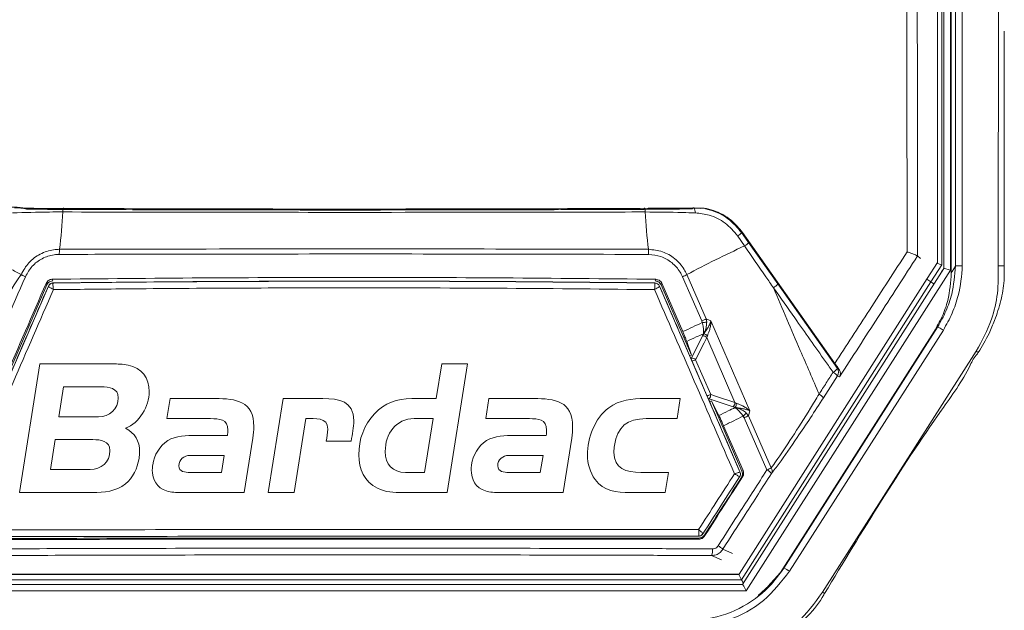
# Model space of a CAD drawing. Header units: millimetres. Extents: x 59 to 833, y 56 to 506.
# Tile 18 of 34: x 121 to 195, y 281 to 325. Entities that reach past the tile are written whole.
import ezdxf

# ---------------------------------------------------------------- set-up
doc = ezdxf.new("R2010")
doc.units = ezdxf.units.MM
doc.header["$LTSCALE"] = 2
doc.layers.add('Layer 1', color=7, linetype='Continuous')

# ---------------------------------------------------------------- blocks, each defined once
blk = doc.blocks.new('block 2')
at = {"layer": 'Layer 1', "lineweight": 0}
for points, knots in [([(0.3938, -0.3317), (0.4208, -0.3446), (0.4337, -0.3678), (0.4337, -0.3975), (0.4337, -0.4039), (0.4332, -0.4099), (0.4321, -0.4164), (0.4278, -0.4433), (0.4154, -0.4703), (0.3938, -0.4875), (0.3674, -0.5086), (0.3345, -0.5113), (0.3021, -0.5113), (0.3021, -0.5113), (0.0972, -0.5113), (0.0972, -0.5113), (0.0972, -0.5113), (0.1544, -0.1516), (0.1544, -0.1516), (0.1544, -0.1516), (0.3577, -0.1516), (0.3577, -0.1516), (0.3722, -0.1516), (0.3868, -0.1521), (0.4014, -0.1548), (0.4396, -0.1624), (0.4607, -0.1909), (0.4607, -0.2292), (0.4607, -0.2707), (0.4337, -0.3166), (0.3938, -0.3317)], [0, 0, 0, 0, 1, 1, 1, 2, 2, 2, 3, 3, 3, 4, 4, 4, 5, 5, 5, 6, 6, 6, 7, 7, 7, 8, 8, 8, 9, 9, 9, 10, 10, 10, 10]), ([(1.2944, -0.5113), (1.2944, -0.5113), (1.1699, -0.5113), (1.1699, -0.5113), (1.145, -0.5113), (1.1224, -0.5107), (1.0997, -0.4994), (1.0625, -0.4811), (1.0474, -0.446), (1.0474, -0.4056), (1.0474, -0.363), (1.0615, -0.322), (1.0911, -0.2912), (1.1208, -0.2605), (1.1537, -0.2486), (1.1957, -0.2486), (1.1957, -0.2486), (1.2637, -0.2486), (1.2637, -0.2486), (1.2637, -0.2486), (1.2793, -0.1516), (1.2793, -0.1516), (1.2793, -0.1516), (1.3516, -0.1516), (1.3516, -0.1516), (1.3516, -0.1516), (1.2944, -0.5113), (1.2944, -0.5113)], [0, 0, 0, 0, 1, 1, 1, 2, 2, 2, 3, 3, 3, 4, 4, 4, 5, 5, 5, 6, 6, 6, 7, 7, 7, 8, 8, 8, 9, 9, 9, 9]), ([(0.3264, -0.2157), (0.3264, -0.2157), (0.2207, -0.2157), (0.2207, -0.2157), (0.2207, -0.2157), (0.2072, -0.2993), (0.2072, -0.2993), (0.2072, -0.2993), (0.3183, -0.2993), (0.3183, -0.2993), (0.3496, -0.2993), (0.3739, -0.2788), (0.3739, -0.2465), (0.3739, -0.219), (0.348, -0.2157), (0.3264, -0.2157)], [0, 0, 0, 0, 1, 1, 1, 2, 2, 2, 3, 3, 3, 4, 4, 4, 5, 5, 5, 5]), ([(0.7508, -0.3592), (0.7508, -0.3592), (0.7265, -0.5113), (0.7265, -0.5113), (0.7265, -0.5113), (0.5497, -0.5113), (0.5497, -0.5113), (0.5362, -0.5113), (0.5222, -0.5107), (0.5092, -0.507), (0.4823, -0.4989), (0.4693, -0.4746), (0.4693, -0.4476), (0.4693, -0.4428), (0.4698, -0.4385), (0.4704, -0.4336), (0.4742, -0.4072), (0.4898, -0.3808), (0.5125, -0.3662), (0.5346, -0.3522), (0.5659, -0.3516), (0.5912, -0.3516), (0.5912, -0.3516), (0.6796, -0.3516), (0.6796, -0.3516), (0.6802, -0.3468), (0.6807, -0.3419), (0.6807, -0.3371), (0.6807, -0.3058), (0.657, -0.3047), (0.6322, -0.3047), (0.6322, -0.3047), (0.5103, -0.3047), (0.5103, -0.3047), (0.5103, -0.3047), (0.5189, -0.2486), (0.5189, -0.2486), (0.5189, -0.2486), (0.6451, -0.2486), (0.6451, -0.2486), (0.7039, -0.2486), (0.7535, -0.2556), (0.7535, -0.3268), (0.7535, -0.3376), (0.7524, -0.3484), (0.7508, -0.3592)], [0, 0, 0, 0, 1, 1, 1, 2, 2, 2, 3, 3, 3, 4, 4, 4, 5, 5, 5, 6, 6, 6, 7, 7, 7, 8, 8, 8, 9, 9, 9, 10, 10, 10, 11, 11, 11, 12, 12, 12, 13, 13, 13, 14, 14, 14, 15, 15, 15, 15]), ([(1.0259, -0.3673), (1.0259, -0.3673), (0.9563, -0.3673), (0.9563, -0.3673), (0.9579, -0.3565), (0.9606, -0.3452), (0.9606, -0.3344), (0.9606, -0.2993), (0.9245, -0.3047), (0.8991, -0.3047), (0.8991, -0.3047), (0.8662, -0.5113), (0.8662, -0.5113), (0.8662, -0.5113), (0.794, -0.5113), (0.794, -0.5113), (0.794, -0.5113), (0.8355, -0.2486), (0.8355, -0.2486), (0.8355, -0.2486), (0.9466, -0.2486), (0.9466, -0.2486), (0.9924, -0.2486), (1.0334, -0.2556), (1.0334, -0.3101), (1.0334, -0.3295), (1.0291, -0.3484), (1.0259, -0.3673)], [0, 0, 0, 0, 1, 1, 1, 2, 2, 2, 3, 3, 3, 4, 4, 4, 5, 5, 5, 6, 6, 6, 7, 7, 7, 8, 8, 8, 9, 9, 9, 9]), ([(1.6434, -0.3592), (1.6434, -0.3592), (1.6191, -0.5113), (1.6191, -0.5113), (1.6191, -0.5113), (1.4422, -0.5113), (1.4422, -0.5113), (1.4287, -0.5113), (1.4147, -0.5107), (1.4017, -0.507), (1.3748, -0.4989), (1.3618, -0.4746), (1.3618, -0.4476), (1.3618, -0.4428), (1.3624, -0.4385), (1.3629, -0.4336), (1.3667, -0.4072), (1.3823, -0.3808), (1.405, -0.3662), (1.4271, -0.3522), (1.4584, -0.3516), (1.4837, -0.3516), (1.4837, -0.3516), (1.5722, -0.3516), (1.5722, -0.3516), (1.5727, -0.3468), (1.5732, -0.3419), (1.5732, -0.3371), (1.5732, -0.3058), (1.5495, -0.3047), (1.5247, -0.3047), (1.5247, -0.3047), (1.4028, -0.3047), (1.4028, -0.3047), (1.4028, -0.3047), (1.4115, -0.2486), (1.4115, -0.2486), (1.4115, -0.2486), (1.5376, -0.2486), (1.5376, -0.2486), (1.5964, -0.2486), (1.646, -0.2556), (1.646, -0.3268), (1.646, -0.3376), (1.645, -0.3484), (1.6434, -0.3592)], [0, 0, 0, 0, 1, 1, 1, 2, 2, 2, 3, 3, 3, 4, 4, 4, 5, 5, 5, 6, 6, 6, 7, 7, 7, 8, 8, 8, 9, 9, 9, 10, 10, 10, 11, 11, 11, 12, 12, 12, 13, 13, 13, 14, 14, 14, 15, 15, 15, 15]), ([(1.9383, -0.3047), (1.9383, -0.3047), (1.8521, -0.3047), (1.8521, -0.3047), (1.7981, -0.3047), (1.7712, -0.3268), (1.7631, -0.3802), (1.762, -0.3862), (1.7615, -0.3926), (1.7615, -0.3986), (1.7615, -0.4449), (1.7965, -0.4552), (1.8364, -0.4552), (1.8364, -0.4552), (1.9141, -0.4552), (1.9141, -0.4552), (1.9141, -0.4552), (1.9054, -0.5113), (1.9054, -0.5113), (1.9054, -0.5113), (1.8068, -0.5113), (1.8068, -0.5113), (1.7685, -0.5113), (1.7334, -0.5086), (1.7086, -0.4751), (1.6941, -0.4552), (1.6876, -0.4309), (1.6876, -0.4061), (1.6876, -0.3587), (1.7081, -0.3036), (1.7469, -0.2745), (1.7771, -0.2519), (1.8122, -0.2486), (1.8483, -0.2486), (1.8483, -0.2486), (1.947, -0.2486), (1.947, -0.2486), (1.947, -0.2486), (1.9383, -0.3047), (1.9383, -0.3047)], [0, 0, 0, 0, 1, 1, 1, 2, 2, 2, 3, 3, 3, 4, 4, 4, 5, 5, 5, 6, 6, 6, 7, 7, 7, 8, 8, 8, 9, 9, 9, 10, 10, 10, 11, 11, 11, 12, 12, 12, 13, 13, 13, 13]), ([(1.2027, -0.3047), (1.151, -0.3047), (1.1213, -0.3473), (1.1213, -0.3964), (1.1213, -0.4325), (1.1413, -0.4552), (1.1785, -0.4552), (1.1785, -0.4552), (1.2308, -0.4552), (1.2308, -0.4552), (1.2308, -0.4552), (1.2551, -0.3047), (1.2551, -0.3047), (1.2551, -0.3047), (1.2027, -0.3047), (1.2027, -0.3047)], [0, 0, 0, 0, 1, 1, 1, 2, 2, 2, 3, 3, 3, 4, 4, 4, 5, 5, 5, 5]), ([(0.3027, -0.3635), (0.3027, -0.3635), (0.197, -0.3635), (0.197, -0.3635), (0.197, -0.3635), (0.184, -0.4471), (0.184, -0.4471), (0.184, -0.4471), (0.2951, -0.4471), (0.2951, -0.4471), (0.3264, -0.4471), (0.3507, -0.4266), (0.3507, -0.3942), (0.3507, -0.3667), (0.3242, -0.3635), (0.3027, -0.3635)], [0, 0, 0, 0, 1, 1, 1, 2, 2, 2, 3, 3, 3, 4, 4, 4, 5, 5, 5, 5]), ([(0.575, -0.4077), (0.5578, -0.4077), (0.5437, -0.4185), (0.5437, -0.4368), (0.5437, -0.4536), (0.5615, -0.4552), (0.5745, -0.4552), (0.5745, -0.4552), (0.6629, -0.4552), (0.6629, -0.4552), (0.6629, -0.4552), (0.6705, -0.4077), (0.6705, -0.4077), (0.6705, -0.4077), (0.575, -0.4077), (0.575, -0.4077)], [0, 0, 0, 0, 1, 1, 1, 2, 2, 2, 3, 3, 3, 4, 4, 4, 5, 5, 5, 5]), ([(1.4675, -0.4077), (1.4503, -0.4077), (1.4363, -0.4185), (1.4363, -0.4368), (1.4363, -0.4536), (1.4541, -0.4552), (1.467, -0.4552), (1.467, -0.4552), (1.5554, -0.4552), (1.5554, -0.4552), (1.5554, -0.4552), (1.563, -0.4077), (1.563, -0.4077), (1.563, -0.4077), (1.4675, -0.4077), (1.4675, -0.4077)], [0, 0, 0, 0, 1, 1, 1, 2, 2, 2, 3, 3, 3, 4, 4, 4, 5, 5, 5, 5])]:
    blk.add_open_spline(points, degree=3, knots=knots, dxfattribs=at)
blk = doc.blocks.new('bardac-logo-vector')
at = {"layer": 'Layer 1'}
blk.add_blockref('block 2', (0, 0), dxfattribs=at)

msp = doc.modelspace()

# ---------------------------------------------------------------- linework, layer by layer
at = {"color": 7, "linetype": 'Continuous', "lineweight": 15}
for p, q in [((190.78, 306.547), (190.78, 467.402)), ((191.091, 307.052), (191.091, 467.237)), ((191.591, 467.265), (191.591, 307.079)), ((194.292, 307.079), (194.371, 467.265)), ((190.727, 418.61), (190.727, 306.745)), ((189.738, 307.331), (189.738, 418.072)), ((190.227, 306.863), (190.227, 418.084)), ((172.048, 311.365), (171.5, 311.373)), ((175.327, 308.557), (174.813, 309.3)), ((175.098, 309.555), (175.17, 309.56)), ((175.098, 309.555), (175.616, 308.821)), ((175.17, 309.56), (182.069, 299.776)), ((175.616, 308.821), (177.805, 305.716)), ((188.255, 307.81), (188.256, 307.808)), ((188.256, 307.808), (188.477, 307.631)), ((188.982, 306.125), (189.738, 307.331)), ((189.263, 305.863), (190.069, 307.15)), ((190.054, 307.154), (189.692, 307.258)), ((171.005, 306.414), (172.451, 303.105)), ((175.177, 283.265), (190.227, 306.863)), ((190.727, 306.745), (175.451, 282.793)), ((190.227, 306.863), (190.05, 306.627)), ((190.78, 306.547), (190.839, 306.643)), ((190.839, 306.643), (191.091, 307.052)), ((123.129, 305.64), (117, 291.506)), ((123.616, 305.787), (123.612, 305.785)), ((123.616, 305.792), (123.616, 305.787)), ((168.6, 305.788), (168.6, 305.793)), ((168.604, 305.785), (168.6, 305.788)), ((171.358, 300.407), (169.087, 305.64)), ((169.133, 305.764), (170.701, 302.153)), ((172.126, 302.95), (170.677, 306.26)), ((174.915, 284.03), (188.982, 306.125)), ((175.096, 283.613), (189.263, 305.863)), ((177.805, 305.716), (182.261, 299.399)), ((188.944, 306.064), (189.263, 305.863)), ((123.254, 305.552), (117.148, 291.469)), ((123.254, 305.547), (123.254, 305.552)), ((123.254, 305.546), (123.254, 305.547)), ((168.962, 305.552), (168.962, 305.547)), ((174.977, 291.681), (168.962, 305.552)), ((172.16, 302.827), (172.126, 302.95)), ((172.451, 303.105), (172.488, 302.869)), ((172.451, 303.105), (172.794, 302.967)), ((172.794, 302.967), (175.711, 296.228)), ((172.17, 301.837), (172.269, 301.992)), ((172.269, 301.992), (172.246, 302)), ((177.999, 284.15), (189.499, 302.161)), ((178.261, 284.488), (189.761, 302.499)), ((190.187, 302.266), (178.683, 284.247)), ((189.499, 302.161), (189.549, 302.225)), ((189.549, 302.225), (189.761, 302.499)), ((170.998, 301.421), (171.358, 300.407)), ((171.34, 300.179), (172.17, 301.837)), ((172.538, 301.849), (172.493, 301.714)), ((174.594, 296.852), (172.493, 301.714)), ((181.147, 282.679), (192.649, 300.688)), ((171.358, 300.407), (171.22, 300.343)), ((171.662, 300.057), (172.791, 297.456)), ((182.261, 299.399), (182.374, 299.353)), ((182.273, 298.845), (181.221, 297.213)), ((182.428, 298.782), (182.273, 298.845)), ((174.475, 296.535), (172.672, 297.139)), ((172.709, 296.91), (172.846, 296.976)), ((175.124, 291.718), (172.846, 296.976)), ((172.846, 296.976), (173.399, 295.882)), ((174.594, 296.852), (174.697, 296.802)), ((174.62, 296.501), (174.475, 296.535)), ((174.612, 296.476), (174.62, 296.501)), ((175.445, 296.072), (175.613, 295.869)), ((175.711, 296.228), (175.613, 295.869)), ((175.292, 295.714), (175.214, 295.836)), ((176.994, 291.823), (175.292, 295.714)), ((175.613, 295.869), (177.313, 291.978)), ((173.75, 295.122), (175.204, 291.765)), ((174.977, 291.676), (174.977, 291.681)), ((174.977, 291.676), (174.977, 291.676)), ((174.946, 291.3), (174.946, 291.301)), ((175.01, 291.517), (175.01, 291.522)), ((171.873, 286.867), (171.879, 286.87)), ((117.146, 283.613), (175.096, 283.613)), ((117.328, 284.03), (174.915, 284.03)), ((117.356, 283.995), (174.886, 283.995)), ((174.915, 284.03), (174.886, 283.995)), ((175.096, 283.613), (174.886, 283.995)), ((177.071, 283.118), (177.999, 284.15)), ((177.999, 284.15), (178.049, 284.214)), ((175.451, 282.793), (116.765, 282.793)), ((175.178, 283.265), (117.039, 283.265)), ((176.338, 282.425), (177.135, 283.166))]:
    msp.add_line(p, q, dxfattribs=at)
at = {"color": 8, "linetype": 'Continuous', "lineweight": 15}
for p, q in [((190.069, 307.15), (190.069, 417.932)), ((194.746, 324.597), (194.743, 307.063)), ((173.695, 285.886), (174.43, 285.568)), ((173.585, 285.105), (172.847, 285.423))]:
    msp.add_line(p, q, dxfattribs=at)
at = {"color": 7, "linetype": 'Continuous', "lineweight": 15, "flags": 128}
for points in [[(124.411, 311.286), (124.4, 311.343), (124.388, 311.377), (124.375, 311.387), (124.362, 311.372), (124.35, 311.333), (124.339, 311.272), (124.33, 311.192), (124.323, 311.097)], [(167.806, 311.293), (167.817, 311.347), (167.829, 311.379), (167.842, 311.387), (167.854, 311.371), (167.866, 311.331), (167.877, 311.271), (167.886, 311.191), (167.893, 311.097)], [(171.418, 311.326), (171.449, 311.38), (171.482, 311.407), (171.5, 311.41)], [(123.129, 305.64), (123.105, 305.703), (123.083, 305.763)], [(123.537, 306.066), (123.561, 306.002), (123.583, 305.942)], [(168.633, 305.943), (168.656, 306.003), (168.679, 306.066)], [(169.133, 305.764), (169.111, 305.703), (169.087, 305.64)], [(172.493, 301.714), (172.29, 301.309), (171.662, 300.057)], [(172.791, 297.456), (173.135, 297.341), (174.594, 296.852)], [(175.124, 291.718), (175.163, 291.741), (175.204, 291.765)], [(175.166, 291.294), (175.125, 291.27), (175.086, 291.247)], [(171.899, 286.646), (171.899, 286.686), (171.899, 286.723)], [(172.322, 286.954), (172.322, 286.914), (172.321, 286.877)]]:
    msp.add_lwpolyline(points, dxfattribs=at)
at = {"color": 8, "linetype": 'Continuous', "lineweight": 15, "flags": 128}
for points in [[(171.5, 311.41), (171.517, 311.406), (171.551, 311.376), (171.582, 311.319), (171.608, 311.239), (171.628, 311.139), (171.641, 311.027)], [(175, 291.605), (174.993, 291.63), (174.977, 291.676)]]:
    msp.add_lwpolyline(points, dxfattribs=at)
at = {"color": 7, "linetype": 'Continuous', "lineweight": 15}
for centre, radius, start, end in [((89.384, 312.623), 34.972, 352.90622, 357.49941), ((202.832, 312.623), 34.972, 182.50059, 187.09378), ((174.259, 310.21), 1.065, 301.34181, 322.00467), ((204.955, 243.379), 71.597, 114.44515, 118.30678), ((174.817, 309.408), 0.992, 300.93681, 323.67021), ((127.142, 307.959), 3.073, 173.55304, 180.65675), ((165.074, 307.959), 3.073, 359.34401, 6.4462), ((194.347, 302.338), 4.741, 85.20547, 90.66281), ((168.109, 312.148), 6.424, 293.56568, 296.79133), ((123.621, 305.387), 0.4, 90.71467, 156.526), ((123.619, 305.387), 0.397, 91.00208, 156.43316), ((168.595, 305.388), 0.4, 23.47282, 89.28597), ((168.597, 305.388), 0.398, 23.56588, 88.99227), ((176.812, 306.534), 1.287, 301.16774, 320.53705), ((169.828, 308.221), 5.75, 293.55754, 297.1475), ((168.687, 330.964), 28.351, 277.03632, 277.70352), ((172.187, 301.514), 0.486, 43.64955, 80.22854), ((172.194, 301.416), 0.422, 45.01358, 93.28631), ((187.385, 292.232), 9.961, 57.06133, 58.09703), ((171.364, 299.758), 0.422, 45.01896, 93.2893), ((181.397, 300.041), 1.077, 300.61852, 323.38524), ((181.391, 298.106), 1.151, 39.95324, 61.19962), ((181.85, 299.113), 0.5, 327.62708, 34.82911), ((172.335, 297.446), 0.456, 317.65743, 1.2588), ((174.138, 296.842), 0.456, 317.65559, 1.26181), ((174.171, 296.775), 0.526, 328.52718, 2.90349), ((180.314, 296.436), 1.195, 40.57122, 61.1192), ((173.014, 298.228), 3.25, 312.59862, 318.4295), ((173.41, 300.028), 4.707, 293.57181, 297.9194), ((174.61, 291.517), 0.4, 327.26148, 23.40902), ((175.28, 295.747), 4.282, 293.59118, 298.34673), ((176.3, 290.586), 1.418, 43.09392, 60.71725), ((176.958, 291.747), 0.424, 332.9837, 33.0742), ((174.61, 291.517), 0.4, 327.20165, 12.72935), ((171.873, 287.267), 0.4, 269.98203, 316.14786), ((171.877, 287.266), 0.396, 270.27085, 327.16719), ((171.9, 285.808), 1.023, 337.87468, 6.42095), ((172.517, 284.701), 1.67, 45.17342, 60.35414), ((177.21, 282.16), 2.554, 54.79794, 65.70139), ((175.855, 274.363), 9.857, 56.46412, 57.52992)]:
    msp.add_arc(centre, radius, start, end, dxfattribs=at)
at = {"color": 8, "linetype": 'Continuous', "lineweight": 15}
for centre, radius, start, end in [((173.498, 295.273), 5.124, 110.99506, 114.26556), ((174.624, 292.681), 5.115, 110.99864, 114.28398)]:
    msp.add_arc(centre, radius, start, end, dxfattribs=at)
at = {"color": 7, "linetype": 'Continuous', "lineweight": 15}
for centre, major_axis, ratio, start_param, end_param in [((120.714, 310.078), (-0.195, 1.536), 0.999517, 5.504106, 5.575896), ((171.501, 310.072), (-0.194, 1.524), 0.999517, 5.538241, 5.616479), ((190.727, 306.717), (0.5, -0.146), 0.052215, 1.586029, 3.121918), ((175.451, 282.765), (-0.274, 0.5), 0.023905, 4.75596, 6.291849)]:
    msp.add_ellipse(centre, major_axis=major_axis, ratio=ratio, start_param=start_param, end_param=end_param, dxfattribs=at)
for points, knots in [([(146.075, 255.012), (140.972, 255.001), (132.273, 254.983), (122.771, 255.09), (117.577, 254.997), (114.729, 255.235), (111.595, 256.49), (108.501, 259.339), (105.975, 263.156), (103.403, 267.411), (101.122, 271.28), (98.914, 274.607), (97.122, 277.604), (95.726, 280.843), (94.995, 284.321), (94.687, 287.887), (94.465, 305.403), (94.664, 336.841), (94.684, 395.435), (94.706, 438.895), (94.72, 467.241)], [0, 0, 0, 0, 0.061132, 0.104201, 0.113809, 0.123362, 0.138294, 0.153202, 0.173045, 0.192953, 0.212862, 0.226844, 0.240817, 0.254683, 0.268905, 0.283218, 0.297533, 0.478788, 0.660045, 1, 1, 1, 1]), ([(197.496, 467.241), (197.497, 453.39), (197.498, 424.617), (197.544, 380.914), (197.548, 336.133), (197.759, 305.093), (197.526, 287.796), (197.213, 284.273), (196.485, 280.836), (195.107, 277.634), (193.339, 274.669), (191.151, 271.363), (188.872, 267.514), (186.293, 263.267), (183.793, 259.44), (180.734, 256.556), (177.651, 255.28), (174.883, 255.009), (169.621, 255.08), (160.018, 254.99), (151.177, 255.004), (146.075, 255.012)], [0, 0, 0, 0, 0.166079, 0.344991, 0.523901, 0.70281, 0.716952, 0.731094, 0.745147, 0.758851, 0.772659, 0.786476, 0.806359, 0.82624, 0.846067, 0.86097, 0.875896, 0.884989, 0.894134, 0.938897, 1, 1, 1, 1]), ([(199.12, 467.268), (199.137, 447.913), (199.17, 410.666), (199.364, 355.44), (198.853, 317.735), (199.279, 296.104), (199.598, 290.564), (199.768, 285.027), (199.536, 279.518), (198.842, 274.754), (197.518, 270.85), (195.001, 266.594), (191.64, 261.083), (188.645, 256.677), (187.148, 254.475)], [0, 0, 0, 0, 0.269126, 0.517925, 0.766723, 0.792322, 0.818054, 0.843705, 0.869143, 0.894495, 0.910229, 0.926005, 0.963024, 1, 1, 1, 1]), ([(187.474, 308.107), (187.468, 315.214), (187.449, 336.696), (187.443, 372.546), (187.47, 401.269), (187.483, 415.63)], [0, 0, 0, 0, 0.1982192, 0.5991106, 1, 1, 1, 1]), ([(188.264, 415.583), (188.251, 401.228), (188.224, 372.516), (188.229, 336.582), (188.248, 315.012), (188.255, 307.81)], [0, 0, 0, 0, 0.399811, 0.799621, 1, 1, 1, 1]), ([(117.046, 309.56), (117.378, 309.944), (118.041, 310.713), (119.369, 311.322), (120.578, 311.51), (121.281, 311.412), (121.563, 311.372)], [0, 0, 0, 0, 0.2930897, 0.5860995, 0.8334552, 1, 1, 1, 1]), ([(124.323, 311.097), (123.992, 311.096), (122.72, 311.094), (121.487, 311.055), (120.575, 311.027)], [0, 0, 0, 0, 0.259744, 1, 1, 1, 1]), ([(121.654, 311.308), (121.346, 311.359), (121.034, 311.41), (120.719, 311.41), (120.715, 311.41)], [0, 0, 0, 0, 0.985482, 1, 1, 1, 1]), ([(121.563, 311.372), (124.835, 311.359), (131.388, 311.331), (141.552, 311.314), (152.018, 311.317), (162.374, 311.341), (169.112, 311.374), (172.291, 311.389)], [0, 0, 0, 0, 0.194168, 0.388868, 0.599673, 0.811159, 1, 1, 1, 1]), ([(121.654, 311.308), (122.24, 311.302), (123.147, 311.292), (124.081, 311.287), (124.411, 311.286)], [0, 0, 0, 0, 0.645928, 1, 1, 1, 1]), ([(167.893, 311.097), (167.562, 311.096), (165.906, 311.092), (158.936, 311.076), (148.488, 311.065), (135.594, 311.072), (128.08, 311.088), (124.323, 311.097)], [0, 0, 0, 0, 0.0229043, 0.1145262, 0.4813265, 0.7406631, 1, 1, 1, 1]), ([(124.411, 311.286), (126.897, 311.276), (131.741, 311.258), (138.975, 311.244), (144.052, 311.242), (148.092, 311.243), (152.426, 311.246), (159.088, 311.259), (164.655, 311.279), (167.556, 311.292), (167.806, 311.293)], [0, 0, 0, 0, 0.172391, 0.335892, 0.499624, 0.522619, 0.614605, 0.798607, 0.982609, 1, 1, 1, 1]), ([(167.806, 311.293), (168.137, 311.295), (169.364, 311.301), (170.551, 311.316), (171.418, 311.326)], [0, 0, 0, 0, 0.269217, 1, 1, 1, 1]), ([(171.641, 311.027), (171.322, 311.037), (170.093, 311.076), (168.829, 311.088), (167.893, 311.097)], [0, 0, 0, 0, 0.25968, 1, 1, 1, 1]), ([(174.813, 309.3), (174.518, 309.645), (173.927, 310.335), (172.768, 310.903), (171.986, 310.989), (171.641, 311.027)], [0, 0, 0, 0, 0.358331, 0.716545, 1, 1, 1, 1]), ([(172.291, 311.389), (172.526, 311.336), (173.252, 311.169), (174.305, 310.592), (174.901, 309.881), (175.17, 309.56)], [0, 0, 0, 0, 0.207981, 0.642096, 1, 1, 1, 1]), ([(172.391, 311.324), (172.518, 311.294), (173.11, 311.156), (174.135, 310.671), (174.777, 309.927), (175.098, 309.555)], [0, 0, 0, 0, 0.119591, 0.559317, 1, 1, 1, 1]), ([(116.889, 308.557), (117.176, 308.424), (117.981, 308.049), (119.2, 307.46), (120.383, 306.865), (120.951, 306.556), (121.212, 306.414)], [0, 0, 0, 0, 0.162524, 0.456804, 0.751084, 1, 1, 1, 1]), ([(177.478, 305.433), (177.289, 305.707), (176.572, 306.749), (175.856, 307.79), (175.327, 308.557)], [0, 0, 0, 0, 0.262467, 1, 1, 1, 1]), ([(121.212, 306.414), (121.387, 306.726), (121.737, 307.351), (122.615, 307.994), (123.44, 308.274), (123.941, 308.297), (124.088, 308.304)], [0, 0, 0, 0, 0.292498, 0.584937, 0.877808, 1, 1, 1, 1]), ([(124.069, 307.924), (123.938, 307.918), (123.497, 307.897), (122.771, 307.65), (122, 307.083), (121.692, 306.535), (121.539, 306.26)], [0, 0, 0, 0, 0.1231405, 0.4159011, 0.7080447, 1, 1, 1, 1]), ([(168.147, 307.924), (163.659, 307.935), (154.661, 307.957), (142.771, 307.958), (132.562, 307.946), (126.902, 307.931), (124.069, 307.924)], [0, 0, 0, 0, 0.306069, 0.613629, 0.806628, 1, 1, 1, 1]), ([(124.088, 308.304), (129.407, 308.316), (139.382, 308.34), (154.116, 308.338), (163.449, 308.315), (168.128, 308.304)], [0, 0, 0, 0, 0.362929, 0.680631, 1, 1, 1, 1]), ([(168.128, 308.304), (168.483, 308.268), (169.192, 308.196), (170.133, 307.645), (170.719, 306.998), (170.94, 306.546), (171.005, 306.414)], [0, 0, 0, 0, 0.292862, 0.585722, 0.879124, 1, 1, 1, 1]), ([(170.677, 306.26), (170.62, 306.378), (170.425, 306.776), (169.908, 307.345), (169.082, 307.828), (168.459, 307.892), (168.147, 307.924)], [0, 0, 0, 0, 0.122428, 0.415063, 0.70745, 1, 1, 1, 1]), ([(182.069, 299.776), (182.93, 301.105), (184.732, 303.885), (186.533, 306.658), (187.474, 308.107)], [0, 0, 0, 0, 0.477765, 1, 1, 1, 1]), ([(188.256, 307.808), (187.268, 306.279), (185.325, 303.274), (183.382, 300.262), (182.428, 298.782)], [0, 0, 0, 0, 0.508882, 1, 1, 1, 1]), ([(187.474, 308.107), (187.477, 308.106), (187.576, 308.075), (187.776, 308.011), (188.023, 307.923), (188.205, 307.849), (188.238, 307.823), (188.255, 307.81)], [0, 0, 0, 0, 0.006417, 0.240424, 0.498382, 0.749044, 1, 1, 1, 1]), ([(191.591, 307.079), (191.591, 307.076), (191.578, 306.331), (191.414, 305.113), (190.879, 303.505), (190.418, 302.679), (190.187, 302.265)], [0, 0, 0, 0, 0.001759, 0.44102, 0.720543, 1, 1, 1, 1]), ([(191.091, 307.052), (191.1, 307.055), (191.119, 307.062), (191.236, 307.071), (191.399, 307.078), (191.527, 307.079), (191.591, 307.079)], [0, 0, 0, 0, 0.250021, 0.500014, 0.750004, 1, 1, 1, 1]), ([(192.649, 300.688), (193.067, 301.468), (193.799, 302.835), (194.311, 305.036), (194.298, 306.389), (194.292, 307.079)], [0, 0, 0, 0, 0.394955, 0.691685, 1, 1, 1, 1]), ([(114.903, 291.978), (115.005, 292.214), (116.103, 294.739), (118.456, 299.406), (119.711, 304.413), (121.212, 306.414), (121.212, 306.414)], [0, 0, 0, 0, 0.048972, 0.524485, 0.999998, 1, 1, 1, 1]), ([(121.212, 306.414), (121.231, 306.404), (121.27, 306.384), (121.349, 306.346), (121.44, 306.304), (121.506, 306.275), (121.539, 306.26)], [0, 0, 0, 0, 0.250006, 0.499993, 0.749988, 1, 1, 1, 1]), ([(189.499, 302.161), (189.71, 302.529), (190.132, 303.265), (190.647, 304.732), (190.729, 305.852), (190.78, 306.546)], [0, 0, 0, 0, 0.274954, 0.550013, 1, 1, 1, 1]), ([(189.761, 302.499), (189.979, 302.891), (190.415, 303.674), (190.938, 305.198), (191.033, 306.348), (191.091, 307.052)], [0, 0, 0, 0, 0.280175, 0.559887, 1, 1, 1, 1]), ([(194.743, 307.063), (194.743, 306.698), (194.743, 306.334), (194.743, 305.968), (194.743, 305.968)], [0, 0, 0, 0, 0.999946, 1, 1, 1, 1]), ([(121.539, 306.26), (120.537, 303.971), (118.43, 299.157), (116.326, 294.346), (115.222, 291.823)], [0, 0, 0, 0, 0.475514, 1, 1, 1, 1]), ([(116.902, 291.51), (116.903, 291.513), (118.961, 296.262), (121.022, 301.014), (123.083, 305.763)], [0, 0, 0, 0, 0.000628, 1, 1, 1, 1]), ([(123.083, 305.763), (123.111, 305.813), (123.166, 305.913), (123.305, 306.016), (123.435, 306.061), (123.514, 306.065), (123.537, 306.066)], [0, 0, 0, 0, 0.293735, 0.587442, 0.881839, 1, 1, 1, 1]), ([(123.583, 305.942), (123.526, 305.936), (123.414, 305.924), (123.265, 305.835), (123.173, 305.731), (123.139, 305.66), (123.129, 305.64)], [0, 0, 0, 0, 0.294046, 0.588053, 0.882587, 1, 1, 1, 1]), ([(123.254, 305.552), (123.276, 305.591), (123.32, 305.67), (123.431, 305.752), (123.535, 305.788), (123.598, 305.791), (123.616, 305.792)], [0, 0, 0, 0, 0.292276, 0.584447, 0.878054, 1, 1, 1, 1]), ([(123.537, 306.066), (127.256, 306.105), (134.707, 306.181), (145.987, 306.211), (157.335, 306.183), (164.894, 306.105), (168.679, 306.066)], [0, 0, 0, 0, 0.2477976, 0.4964297, 0.7477793, 1, 1, 1, 1]), ([(123.612, 305.785), (123.607, 305.775), (123.599, 305.756), (123.596, 305.675), (123.6, 305.559), (123.612, 305.426), (123.624, 305.332), (123.629, 305.293), (123.63, 305.292)], [0, 0, 0, 0, 0.207373, 0.405912, 0.611118, 0.839784, 0.993659, 1, 1, 1, 1]), ([(168.6, 305.793), (164.91, 305.831), (157.446, 305.908), (146.14, 305.938), (134.815, 305.908), (127.325, 305.831), (123.616, 305.792)], [0, 0, 0, 0, 0.246686, 0.499151, 0.752016, 1, 1, 1, 1]), ([(123.616, 305.787), (125.409, 305.808), (130.047, 305.859), (137.561, 305.91), (147.079, 305.932), (157.447, 305.903), (164.912, 305.826), (168.6, 305.788)], [0, 0, 0, 0, 0.120004, 0.310425, 0.500846, 0.753449, 1, 1, 1, 1]), ([(168.586, 305.292), (168.587, 305.293), (168.592, 305.332), (168.604, 305.426), (168.616, 305.559), (168.621, 305.675), (168.617, 305.756), (168.609, 305.775), (168.604, 305.785)], [0, 0, 0, 0, 0.0063412, 0.1602505, 0.3889068, 0.5941049, 0.7926357, 1, 1, 1, 1]), ([(169.087, 305.64), (169.06, 305.69), (169.004, 305.789), (168.865, 305.892), (168.735, 305.937), (168.656, 305.941), (168.633, 305.943)], [0, 0, 0, 0, 0.293758, 0.587464, 0.881883, 1, 1, 1, 1]), ([(168.679, 306.066), (168.736, 306.06), (168.848, 306.048), (168.997, 305.959), (169.089, 305.855), (169.123, 305.784), (169.133, 305.764)], [0, 0, 0, 0, 0.294027, 0.587995, 0.882465, 1, 1, 1, 1]), ([(189.263, 305.863), (189.308, 305.834), (189.386, 305.785), (189.447, 305.745), (189.472, 305.728)], [0, 0, 0, 0, 0.575034, 1, 1, 1, 1]), ([(194.743, 305.968), (194.743, 305.968), (194.679, 305.458), (194.523, 304.465), (194.09, 303.141), (193.546, 301.834), (193.082, 301.061), (192.801, 300.592)], [0, 0, 0, 0, 0.0000052, 0.2661761, 0.5335015, 0.7169509, 1, 1, 1, 1]), ([(117.148, 291.464), (118.17, 293.824), (120.203, 298.518), (122.241, 303.212), (123.254, 305.546)], [0, 0, 0, 0, 0.50284, 1, 1, 1, 1]), ([(123.63, 305.292), (122.622, 302.977), (120.595, 298.317), (118.572, 293.659), (117.554, 291.315)], [0, 0, 0, 0, 0.496783, 1, 1, 1, 1]), ([(123.63, 305.292), (123.628, 305.292), (123.595, 305.312), (123.516, 305.361), (123.407, 305.43), (123.319, 305.49), (123.263, 305.532), (123.257, 305.541), (123.254, 305.546)], [0, 0, 0, 0, 0.006335, 0.160234, 0.388908, 0.594116, 0.792681, 1, 1, 1, 1]), ([(168.586, 305.292), (164.912, 305.33), (157.451, 305.406), (147.081, 305.435), (137.541, 305.413), (130.032, 305.363), (125.405, 305.311), (123.63, 305.292)], [0, 0, 0, 0, 0.245817, 0.499152, 0.690125, 0.881098, 1, 1, 1, 1]), ([(168.962, 305.546), (168.959, 305.542), (168.953, 305.532), (168.897, 305.49), (168.809, 305.43), (168.7, 305.361), (168.621, 305.313), (168.588, 305.293), (168.586, 305.292)], [0, 0, 0, 0, 0.207355, 0.40587, 0.611116, 0.83977, 0.993665, 1, 1, 1, 1]), ([(174.57, 291.527), (173.567, 293.836), (171.575, 298.423), (169.578, 303.012), (168.586, 305.292)], [0, 0, 0, 0, 0.503244, 1, 1, 1, 1]), ([(168.962, 305.546), (169.96, 303.248), (171.967, 298.623), (173.97, 294.001), (174.977, 291.676)], [0, 0, 0, 0, 0.497137, 1, 1, 1, 1]), ([(177.478, 305.433), (178.148, 303.872), (179.287, 301.221), (180.424, 298.571), (180.891, 297.482)], [0, 0, 0, 0, 0.5890963, 1, 1, 1, 1]), ([(181.945, 299.114), (181.754, 299.385), (180.797, 300.738), (179.308, 302.844), (178.009, 304.681), (177.478, 305.433)], [0, 0, 0, 0, 0.128599, 0.642998, 1, 1, 1, 1]), ([(170.701, 302.153), (170.944, 302.266), (171.43, 302.491), (171.917, 302.715), (172.16, 302.827)], [0, 0, 0, 0, 0.4998637, 1, 1, 1, 1]), ([(172.16, 302.827), (172.188, 302.712), (172.242, 302.487), (172.263, 302.205), (172.255, 302.058), (172.246, 302.001), (172.246, 302)], [0, 0, 0, 0, 0.365625, 0.720833, 0.993035, 1, 1, 1, 1]), ([(172.488, 302.869), (172.484, 302.753), (172.475, 302.522), (172.379, 302.223), (172.291, 302.063), (172.247, 302.001), (172.246, 302)], [0, 0, 0, 0, 0.358264, 0.716231, 0.993008, 1, 1, 1, 1]), ([(172.269, 301.992), (172.315, 302.056), (172.407, 302.183), (172.562, 302.418), (172.704, 302.683), (172.771, 302.868), (172.793, 302.966), (172.794, 302.967)], [0, 0, 0, 0, 0.216919, 0.433646, 0.681954, 0.993963, 1, 1, 1, 1]), ([(172.794, 302.967), (172.794, 302.965), (172.799, 302.847), (172.786, 302.627), (172.721, 302.322), (172.634, 302.063), (172.57, 301.919), (172.538, 301.849)], [0, 0, 0, 0, 0.006378, 0.325657, 0.57814, 0.793922, 1, 1, 1, 1]), ([(170.998, 301.421), (170.973, 301.487), (170.924, 301.62), (170.815, 301.886), (170.736, 302.071), (170.701, 302.153)], [0, 0, 0, 0, 0.356427, 0.712863, 1, 1, 1, 1]), ([(172.246, 302), (172.068, 301.918), (171.652, 301.726), (171.236, 301.532), (170.998, 301.421)], [0, 0, 0, 0, 0.4276619, 1, 1, 1, 1]), ([(189.761, 302.499), (189.77, 302.498), (189.786, 302.496), (189.886, 302.445), (190.024, 302.366), (190.133, 302.299), (190.187, 302.265)], [0, 0, 0, 0, 0.249999, 0.499991, 0.749994, 1, 1, 1, 1]), ([(192.734, 300.49), (192.734, 300.49), (192.485, 300.268), (191.793, 298.693), (187.623, 293.026), (184.116, 287.231), (181.301, 282.579)], [0, 0, 0, 0, 0.000002, 0.04701, 0.235037, 1, 1, 1, 1]), ([(192.801, 300.592), (192.776, 300.557), (192.751, 300.523), (192.734, 300.49), (192.734, 300.49)], [0, 0, 0, 0, 0.9994014, 1, 1, 1, 1]), ([(182.374, 299.353), (182.314, 299.435), (182.218, 299.566), (182.109, 299.719), (182.069, 299.776)], [0, 0, 0, 0, 0.6258116, 1, 1, 1, 1]), ([(180.891, 297.482), (181.071, 297.761), (181.422, 298.305), (181.774, 298.849), (181.945, 299.114)], [0, 0, 0, 0, 0.511878, 1, 1, 1, 1]), ([(182.428, 298.782), (182.429, 298.783), (182.452, 298.829), (182.492, 298.954), (182.489, 299.156), (182.407, 299.297), (182.374, 299.353)], [0, 0, 0, 0, 0.007152, 0.291115, 0.715952, 1, 1, 1, 1]), ([(174.697, 296.802), (174.726, 296.791), (174.823, 296.755), (175.012, 296.682), (175.257, 296.565), (175.5, 296.415), (175.645, 296.294), (175.71, 296.229), (175.711, 296.228)], [0, 0, 0, 0, 0.083595, 0.274437, 0.489629, 0.742369, 0.993783, 1, 1, 1, 1]), ([(177.313, 291.978), (177.435, 292.144), (177.879, 292.751), (178.865, 294.223), (179.992, 296.005), (180.675, 297.128), (180.891, 297.482)], [0, 0, 0, 0, 0.131107, 0.480266, 0.836065, 1, 1, 1, 1]), ([(181.221, 297.213), (180.894, 296.708), (180.229, 295.683), (179.078, 293.967), (178.061, 292.508), (177.516, 291.792), (177.336, 291.555)], [0, 0, 0, 0, 0.226553, 0.459738, 0.820889, 1, 1, 1, 1]), ([(173.399, 295.882), (173.632, 295.996), (174.037, 296.193), (174.44, 296.391), (174.612, 296.476)], [0, 0, 0, 0, 0.575235, 1, 1, 1, 1]), ([(174.612, 296.476), (174.613, 296.475), (174.667, 296.438), (174.795, 296.335), (175.007, 296.119), (175.144, 295.931), (175.214, 295.836)], [0, 0, 0, 0, 0.0069273, 0.2877787, 0.6389392, 1, 1, 1, 1]), ([(174.612, 296.476), (174.614, 296.475), (174.695, 296.464), (174.881, 296.417), (175.177, 296.286), (175.356, 296.143), (175.445, 296.072)], [0, 0, 0, 0, 0.0069289, 0.2927184, 0.6462067, 1, 1, 1, 1]), ([(175.711, 296.228), (175.71, 296.229), (175.643, 296.264), (175.491, 296.325), (175.228, 296.394), (174.959, 296.443), (174.753, 296.475), (174.652, 296.495), (174.62, 296.501)], [0, 0, 0, 0, 0.00592, 0.250605, 0.497679, 0.711798, 0.909289, 1, 1, 1, 1]), ([(173.75, 295.122), (173.704, 295.226), (173.614, 295.432), (173.49, 295.699), (173.428, 295.825), (173.399, 295.882)], [0, 0, 0, 0, 0.3544094, 0.7087554, 1, 1, 1, 1]), ([(175.214, 295.836), (174.979, 295.721), (174.492, 295.482), (174.003, 295.245), (173.75, 295.122)], [0, 0, 0, 0, 0.481254, 1, 1, 1, 1]), ([(173.343, 286.153), (173.901, 287.02), (175.118, 288.911), (176.335, 290.8), (176.994, 291.823)], [0, 0, 0, 0, 0.458525, 1, 1, 1, 1]), ([(174.57, 291.527), (174.571, 291.527), (174.598, 291.536), (174.676, 291.561), (174.793, 291.6), (174.898, 291.638), (174.966, 291.666), (174.973, 291.672), (174.977, 291.676)], [0, 0, 0, 0, 0.006527, 0.118054, 0.354107, 0.571144, 0.781926, 1, 1, 1, 1]), ([(175.086, 291.247), (175.112, 291.296), (175.162, 291.396), (175.174, 291.565), (175.141, 291.668), (175.124, 291.718)], [0, 0, 0, 0, 0.340223, 0.68051, 1, 1, 1, 1]), ([(175.204, 291.765), (175.221, 291.712), (175.255, 291.605), (175.239, 291.436), (175.19, 291.34), (175.166, 291.294)], [0, 0, 0, 0, 0.340969, 0.681997, 1, 1, 1, 1]), ([(171.885, 287.367), (172.325, 288.05), (173.22, 289.437), (174.115, 290.823), (174.57, 291.527)], [0, 0, 0, 0, 0.492241, 1, 1, 1, 1]), ([(174.946, 291.3), (174.483, 290.582), (173.571, 289.166), (172.659, 287.749), (172.21, 287.051)], [0, 0, 0, 0, 0.5075533, 1, 1, 1, 1]), ([(175.166, 291.294), (174.241, 289.858), (173.293, 288.386), (172.345, 286.913), (172.321, 286.877)], [0, 0, 0, 0, 0.975474, 1, 1, 1, 1]), ([(172.322, 286.954), (172.332, 286.97), (173.254, 288.401), (174.175, 289.832), (175.086, 291.247)], [0, 0, 0, 0, 0.011311, 1, 1, 1, 1]), ([(177.336, 291.555), (176.678, 290.532), (175.465, 288.643), (174.251, 286.753), (173.695, 285.886)], [0, 0, 0, 0, 0.541478, 1, 1, 1, 1]), ([(174.946, 291.301), (174.943, 291.306), (174.937, 291.317), (174.875, 291.359), (174.778, 291.416), (174.669, 291.475), (174.596, 291.514), (174.571, 291.526), (174.57, 291.527)], [0, 0, 0, 0, 0.218056, 0.4288504, 0.6458853, 0.8819473, 0.9934748, 1, 1, 1, 1]), ([(120.106, 287.347), (124.357, 287.35), (132.878, 287.357), (144.751, 287.363), (155.636, 287.366), (164.352, 287.367), (169.755, 287.367), (171.885, 287.367)], [0, 0, 0, 0, 0.247162, 0.495405, 0.685486, 0.876058, 1, 1, 1, 1]), ([(171.879, 286.87), (171.885, 286.881), (171.896, 286.901), (171.904, 286.988), (171.904, 287.11), (171.897, 287.242), (171.888, 287.332), (171.885, 287.366), (171.885, 287.367)], [0, 0, 0, 0, 0.2128913, 0.4189511, 0.6304136, 0.8602488, 0.9935535, 1, 1, 1, 1]), ([(171.885, 287.367), (171.886, 287.366), (171.912, 287.345), (171.98, 287.288), (172.075, 287.204), (172.156, 287.126), (172.206, 287.071), (172.209, 287.058), (172.21, 287.051)], [0, 0, 0, 0, 0.006426, 0.139739, 0.369587, 0.581071, 0.787099, 1, 1, 1, 1]), ([(193.972, 275.917), (193.972, 275.917), (194.654, 276.523), (195.231, 278.379), (196.325, 280.934), (196.879, 283.823), (196.994, 286.109), (196.989, 287.403), (196.971, 287.697), (196.971, 287.697)], [0, 0, 0, 0, 0.000004, 0.221738, 0.443488, 0.685788, 0.928264, 0.999995, 1, 1, 1, 1]), ([(171.899, 286.646), (169.078, 286.646), (163.43, 286.647), (154.836, 286.646), (146.144, 286.643), (137.4, 286.639), (128.687, 286.634), (122.927, 286.629), (120.044, 286.626)], [0, 0, 0, 0, 0.163902, 0.328119, 0.496549, 0.665321, 0.832493, 1, 1, 1, 1]), ([(120.091, 286.703), (122.914, 286.705), (128.561, 286.709), (137.124, 286.715), (145.748, 286.719), (154.42, 286.721), (163.074, 286.723), (168.893, 286.723), (171.828, 286.723), (171.899, 286.723)], [0, 0, 0, 0, 0.164209, 0.328418, 0.49528, 0.662141, 0.829003, 0.995865, 1, 1, 1, 1]), ([(171.873, 286.867), (169.731, 286.867), (164.332, 286.867), (155.62, 286.866), (144.773, 286.863), (132.904, 286.857), (124.387, 286.851), (120.119, 286.847)], [0, 0, 0, 0, 0.12474, 0.314417, 0.504584, 0.751749, 1, 1, 1, 1]), ([(171.899, 286.723), (171.956, 286.728), (172.069, 286.74), (172.22, 286.824), (172.288, 286.911), (172.322, 286.954)], [0, 0, 0, 0, 0.340046, 0.680108, 1, 1, 1, 1]), ([(172.321, 286.877), (172.286, 286.833), (172.215, 286.744), (172.063, 286.662), (171.953, 286.651), (171.899, 286.646)], [0, 0, 0, 0, 0.338082, 0.676082, 1, 1, 1, 1]), ([(172.161, 286.99), (172.162, 286.991), (172.173, 287.001), (172.186, 287.018), (172.2, 287.037), (172.205, 287.045), (172.207, 287.047), (172.208, 287.048), (172.208, 287.049)], [0, 0, 0, 0, 0.040863, 0.531471, 0.812611, 0.881131, 0.927049, 1, 1, 1, 1]), ([(119.3, 285.922), (120.764, 285.927), (125.932, 285.946), (134.855, 285.966), (146.039, 285.975), (157.2, 285.966), (166.153, 285.946), (171.375, 285.928), (172.916, 285.922)], [0, 0, 0, 0, 0.082389, 0.290775, 0.49916, 0.706222, 0.913284, 1, 1, 1, 1]), ([(172.847, 285.423), (172.961, 285.434), (173.19, 285.457), (173.492, 285.627), (173.629, 285.802), (173.695, 285.886)], [0, 0, 0, 0, 0.340601, 0.682745, 1, 1, 1, 1]), ([(173.343, 286.153), (173.31, 286.111), (173.241, 286.023), (173.088, 285.939), (172.973, 285.928), (172.916, 285.922)], [0, 0, 0, 0, 0.315509, 0.657753, 1, 1, 1, 1]), ([(172.847, 285.423), (171.31, 285.428), (166.102, 285.447), (157.171, 285.467), (146.039, 285.475), (134.884, 285.466), (125.984, 285.446), (120.83, 285.428), (119.369, 285.423)], [0, 0, 0, 0, 0.086716, 0.293778, 0.500839, 0.709225, 0.917611, 1, 1, 1, 1]), ([(171.108, 280.571), (171.108, 280.571), (172.059, 280.571), (173.978, 280.895), (175.965, 282.008), (177.37, 283.258), (177.914, 284.009), (178.261, 284.488)], [0, 0, 0, 0, 0.000007, 0.336538, 0.673136, 0.791183, 1, 1, 1, 1]), ([(178.683, 284.247), (178.077, 283.476), (176.846, 281.909), (174.134, 280.405), (172.117, 280.201), (171.108, 280.1)], [0, 0, 0, 0, 0.326241, 0.663108, 1, 1, 1, 1]), ([(175.22, 283.385), (175.206, 283.412), (175.169, 283.481), (175.124, 283.563), (175.096, 283.613)], [0, 0, 0, 0, 0.3854, 1, 1, 1, 1]), ([(171.108, 277.151), (172.413, 277.274), (175.061, 277.523), (177.723, 279.047), (179.763, 280.779), (180.555, 281.867), (181.147, 282.679)], [0, 0, 0, 0, 0.326897, 0.663168, 0.748627, 1, 1, 1, 1]), ([(181.244, 282.489), (181.244, 282.489), (180.598, 281.341), (178.634, 279.414), (175.963, 277.938), (173.399, 277.177), (172.078, 277.089), (171.108, 277.025)], [0, 0, 0, 0, 0.000006, 0.330687, 0.669753, 0.757203, 1, 1, 1, 1]), ([(181.301, 282.579), (181.285, 282.547), (181.269, 282.514), (181.244, 282.489), (181.244, 282.489)], [0, 0, 0, 0, 0.999603, 1, 1, 1, 1])]:
    msp.add_open_spline(points, degree=3, knots=knots, dxfattribs=at)

# ---------------------------------------------------------------- block references
at = {"xscale": 26.71614353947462, "yscale": 26.71614353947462, "zscale": 26.71614353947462}
msp.add_blockref('bardac-logo-vector', (118.489, 303.793), dxfattribs=at)

doc.saveas('drawing.dxf')
